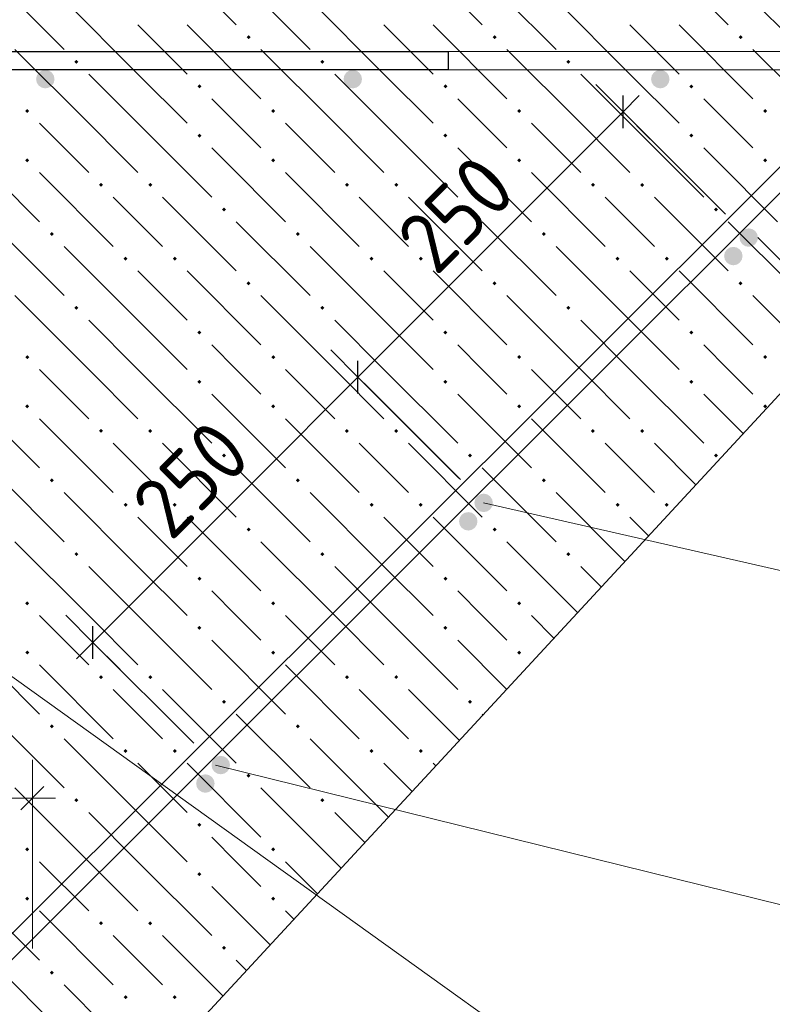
# Model space of a CAD drawing. Header units: millimetres. Extents: x 0 to 59052, y 0 to 35640.
# Tile 18 of 25: x 22072 to 25010, y 15104 to 18944. Entities that reach past the tile are written whole.
import ezdxf

# ---------------------------------------------------------------- set-up
doc = ezdxf.new("R2010")
doc.units = ezdxf.units.MM
for name, color, linetype, lineweight in [('Standard', 7, 'Continuous', 25), ('ЖБ Лента фундамента под плитной частью', 52, 'Continuous', 50), ('ЖБ Плита Фундамента верхний уровень', 7, 'Continuous', 35), ('Позиционная метка номер позиции', 7, 'Continuous', 13), ('Размерная выноска', 7, 'Continuous', 13)]:
    doc.layers.add(name, color=color, linetype=linetype, lineweight=lineweight)
for name, color, linetype, lineweight, true_color in [('Обрамление Г-обр.', 7, 'Continuous', 25, 0x5f1e0f), ('Обрамление П-обр. равн.', 7, 'Continuous', 25, 0x5f1e0f), ('Фоновоя арматура Х1', 7, 'Continuous', 18, 0x656565)]:
    doc.layers.add(name, color=color, linetype=linetype, lineweight=lineweight, true_color=true_color)
doc.styles.add('ISOCPEUR', font='txt')

msp = doc.modelspace()

# ---------------------------------------------------------------- hatches: boundary and pattern name
at = {"layer": 'ЖБ Лента фундамента под плитной частью', "linetype": 'Continuous', "lineweight": 18, "transparency": 33554687}
for points in [[(22093.8, 18395.8), (22101.6, 18403.6), (22109.4, 18395.8), (22101.6, 18388)], [(23053.8, 18395.8), (23061.6, 18403.6), (23069.4, 18395.8), (23061.6, 18388)], [(24013.8, 18395.8), (24021.6, 18403.6), (24029.4, 18395.8), (24021.6, 18388)], [(24973.8, 18395.8), (24981.6, 18403.6), (24989.4, 18395.8), (24981.6, 18388)], [(22381.8, 18299.8), (22389.6, 18307.6), (22397.4, 18299.8), (22389.6, 18292)], [(22573.8, 18299.8), (22581.6, 18307.6), (22589.4, 18299.8), (22581.6, 18292)], [(23341.8, 18299.8), (23349.6, 18307.6), (23357.4, 18299.8), (23349.6, 18292)], [(23533.8, 18299.8), (23541.6, 18307.6), (23549.4, 18299.8), (23541.6, 18292)], [(24301.8, 18299.8), (24309.6, 18307.6), (24317.4, 18299.8), (24309.6, 18292)], [(24493.8, 18299.8), (24501.6, 18307.6), (24509.4, 18299.8), (24501.6, 18292)], [(22861.8, 18203.8), (22869.6, 18211.6), (22877.4, 18203.8), (22869.6, 18196)], [(23821.8, 18203.8), (23829.6, 18211.6), (23837.4, 18203.8), (23829.6, 18196)], [(24781.8, 18203.8), (24789.6, 18211.6), (24797.4, 18203.8), (24789.6, 18196)], [(22189.8, 18107.8), (22197.6, 18115.6), (22205.4, 18107.8), (22197.6, 18100)], [(23149.8, 18107.8), (23157.6, 18115.6), (23165.4, 18107.8), (23157.6, 18100)], [(24109.8, 18107.8), (24117.6, 18115.6), (24125.4, 18107.8), (24117.6, 18100)], [(22477.8, 18011.8), (22485.6, 18019.6), (22493.4, 18011.8), (22485.6, 18004)], [(22669.8, 18011.8), (22677.6, 18019.6), (22685.4, 18011.8), (22677.6, 18004)], [(23437.8, 18011.8), (23445.6, 18019.6), (23453.4, 18011.8), (23445.6, 18004)], [(23629.8, 18011.8), (23637.6, 18019.6), (23645.4, 18011.8), (23637.6, 18004)], [(24397.8, 18011.8), (24405.6, 18019.6), (24413.4, 18011.8), (24405.6, 18004)], [(24589.8, 18011.8), (24597.6, 18019.6), (24605.4, 18011.8), (24597.6, 18004)], [(22957.8, 17915.8), (22965.6, 17923.6), (22973.4, 17915.8), (22965.6, 17908)], [(23917.8, 17915.8), (23925.6, 17923.6), (23933.4, 17915.8), (23925.6, 17908)], [(24877.8, 17915.8), (24885.6, 17923.6), (24893.4, 17915.8), (24885.6, 17908)], [(22285.8, 17819.8), (22293.6, 17827.6), (22301.4, 17819.8), (22293.6, 17812)], [(23245.8, 17819.8), (23253.6, 17827.6), (23261.4, 17819.8), (23253.6, 17812)], [(24205.8, 17819.8), (24213.6, 17827.6), (24221.4, 17819.8), (24213.6, 17812)], [(22765.8, 17723.8), (22773.6, 17731.6), (22781.4, 17723.8), (22773.6, 17716)], [(23725.8, 17723.8), (23733.6, 17731.6), (23741.4, 17723.8), (23733.6, 17716)], [(24685.8, 17723.8), (24693.6, 17731.6), (24701.4, 17723.8), (24693.6, 17716)], [(22093.8, 17627.8), (22101.6, 17635.6), (22109.4, 17627.8), (22101.6, 17620)], [(23053.8, 17627.8), (23061.6, 17635.6), (23069.4, 17627.8), (23061.6, 17620)], [(24013.8, 17627.8), (24021.6, 17635.6), (24029.4, 17627.8), (24021.6, 17620)], [(24973.8, 17627.8), (24981.6, 17635.6), (24989.4, 17627.8), (24981.6, 17620)], [(22765.8, 17531.8), (22773.6, 17539.6), (22781.4, 17531.8), (22773.6, 17524)], [(23725.8, 17531.8), (23733.6, 17539.6), (23741.4, 17531.8), (23733.6, 17524)], [(24685.8, 17531.8), (24693.6, 17539.6), (24701.4, 17531.8), (24693.6, 17524)], [(22093.8, 17435.8), (22101.6, 17443.6), (22109.4, 17435.8), (22101.6, 17428)], [(23053.8, 17435.8), (23061.6, 17443.6), (23069.4, 17435.8), (23061.6, 17428)], [(24013.8, 17435.8), (24021.6, 17443.6), (24029.4, 17435.8), (24021.6, 17428)], [(24973.8, 17435.8), (24981.6, 17443.6), (24989.4, 17435.8), (24981.6, 17428)], [(22381.8, 17339.8), (22389.6, 17347.6), (22397.4, 17339.8), (22389.6, 17332)], [(22573.8, 17339.8), (22581.6, 17347.6), (22589.4, 17339.8), (22581.6, 17332)], [(23341.8, 17339.8), (23349.6, 17347.6), (23357.4, 17339.8), (23349.6, 17332)], [(23533.8, 17339.8), (23541.6, 17347.6), (23549.4, 17339.8), (23541.6, 17332)], [(24301.8, 17339.8), (24309.6, 17347.6), (24317.4, 17339.8), (24309.6, 17332)], [(24493.8, 17339.8), (24501.6, 17347.6), (24509.4, 17339.8), (24501.6, 17332)], [(22861.8, 17243.8), (22869.6, 17251.6), (22877.4, 17243.8), (22869.6, 17236)], [(23821.8, 17243.8), (23829.6, 17251.6), (23837.4, 17243.8), (23829.6, 17236)], [(24781.8, 17243.8), (24789.6, 17251.6), (24797.4, 17243.8), (24789.6, 17236)], [(22189.8, 17147.8), (22197.6, 17155.6), (22205.4, 17147.8), (22197.6, 17140)], [(23149.8, 17147.8), (23157.6, 17155.6), (23165.4, 17147.8), (23157.6, 17140)], [(24109.8, 17147.8), (24117.6, 17155.6), (24125.4, 17147.8), (24117.6, 17140)], [(22477.8, 17051.8), (22485.6, 17059.6), (22493.4, 17051.8), (22485.6, 17044)], [(22669.8, 17051.8), (22677.6, 17059.6), (22685.4, 17051.8), (22677.6, 17044)], [(23437.8, 17051.8), (23445.6, 17059.6), (23453.4, 17051.8), (23445.6, 17044)], [(23629.8, 17051.8), (23637.6, 17059.6), (23645.4, 17051.8), (23637.6, 17044)], [(24397.8, 17051.8), (24405.6, 17059.6), (24413.4, 17051.8), (24405.6, 17044)], [(24589.8, 17051.8), (24597.6, 17059.6), (24605.4, 17051.8), (24597.6, 17044)], [(22957.8, 16955.8), (22965.6, 16963.6), (22973.4, 16955.8), (22965.6, 16948)], [(23917.8, 16955.8), (23925.6, 16963.6), (23933.4, 16955.8), (23925.6, 16948)], [(22285.8, 16859.8), (22293.6, 16867.6), (22301.4, 16859.8), (22293.6, 16852)], [(23245.8, 16859.8), (23253.6, 16867.6), (23261.4, 16859.8), (23253.6, 16852)], [(24205.8, 16859.8), (24213.6, 16867.6), (24221.4, 16859.8), (24213.6, 16852)], [(22765.8, 16763.8), (22773.6, 16771.6), (22781.4, 16763.8), (22773.6, 16756)], [(23725.8, 16763.8), (23733.6, 16771.6), (23741.4, 16763.8), (23733.6, 16756)], [(22093.8, 16667.8), (22101.6, 16675.6), (22109.4, 16667.8), (22101.6, 16660)], [(23053.8, 16667.8), (23061.6, 16675.6), (23069.4, 16667.8), (23061.6, 16660)], [(24013.8, 16667.8), (24021.6, 16675.6), (24029.4, 16667.8), (24021.6, 16660)], [(22765.8, 16571.8), (22773.6, 16579.6), (22781.4, 16571.8), (22773.6, 16564)], [(23725.8, 16571.8), (23733.6, 16579.6), (23741.4, 16571.8), (23733.6, 16564)], [(22093.8, 16475.8), (22101.6, 16483.6), (22109.4, 16475.8), (22101.6, 16468)], [(23053.8, 16475.8), (23061.6, 16483.6), (23069.4, 16475.8), (23061.6, 16468)], [(24013.8, 16475.8), (24021.6, 16483.6), (24029.4, 16475.8), (24021.6, 16468)], [(22381.8, 16379.8), (22389.6, 16387.6), (22397.4, 16379.8), (22389.6, 16372)], [(22573.8, 16379.8), (22581.6, 16387.6), (22589.4, 16379.8), (22581.6, 16372)], [(23341.8, 16379.8), (23349.6, 16387.6), (23357.4, 16379.8), (23349.6, 16372)], [(23533.8, 16379.8), (23541.6, 16387.6), (23549.4, 16379.8), (23541.6, 16372)], [(22861.8, 16283.8), (22869.6, 16291.6), (22877.4, 16283.8), (22869.6, 16276)], [(23821.8, 16283.8), (23829.6, 16291.6), (23837.4, 16283.8), (23829.6, 16276)], [(22189.8, 16187.8), (22197.6, 16195.6), (22205.4, 16187.8), (22197.6, 16180)], [(23149.8, 16187.8), (23157.6, 16195.6), (23165.4, 16187.8), (23157.6, 16180)], [(22477.8, 16091.8), (22485.6, 16099.6), (22493.4, 16091.8), (22485.6, 16084)], [(22669.8, 16091.8), (22677.6, 16099.6), (22685.4, 16091.8), (22677.6, 16084)], [(23437.8, 16091.8), (23445.6, 16099.6), (23453.4, 16091.8), (23445.6, 16084)], [(23629.8, 16091.8), (23637.6, 16099.6), (23645.4, 16091.8), (23637.6, 16084)], [(22957.8, 15995.8), (22965.6, 16003.6), (22973.4, 15995.8), (22965.6, 15988)], [(22285.8, 15899.8), (22293.6, 15907.6), (22301.4, 15899.8), (22293.6, 15892)], [(23245.8, 15899.8), (23253.6, 15907.6), (23261.4, 15899.8), (23253.6, 15892)], [(22765.8, 15803.8), (22773.6, 15811.6), (22781.4, 15803.8), (22773.6, 15796)], [(22093.8, 15707.8), (22101.6, 15715.6), (22109.4, 15707.8), (22101.6, 15700)], [(23053.8, 15707.8), (23061.6, 15715.6), (23069.4, 15707.8), (23061.6, 15700)], [(22765.8, 15611.8), (22773.6, 15619.6), (22781.4, 15611.8), (22773.6, 15604)], [(22093.8, 15515.8), (22101.6, 15523.6), (22109.4, 15515.8), (22101.6, 15508)], [(23053.8, 15515.8), (23061.6, 15523.6), (23069.4, 15515.8), (23061.6, 15508)], [(22381.8, 15419.8), (22389.6, 15427.6), (22397.4, 15419.8), (22389.6, 15412)], [(22573.8, 15419.8), (22581.6, 15427.6), (22589.4, 15419.8), (22581.6, 15412)], [(22861.8, 15323.8), (22869.6, 15331.6), (22877.4, 15323.8), (22869.6, 15316)], [(22189.8, 15227.8), (22197.6, 15235.6), (22205.4, 15227.8), (22197.6, 15220)], [(22477.8, 15131.8), (22485.6, 15139.6), (22493.4, 15131.8), (22485.6, 15124)], [(22669.8, 15131.8), (22677.6, 15139.6), (22685.4, 15131.8), (22677.6, 15124)]]:
    msp.add_hatch(color=7, dxfattribs=at).paths.add_polyline_path(points, flags=16)
at = {"layer": 'ЖБ Плита Фундамента верхний уровень', "linetype": 'Continuous', "lineweight": 18, "transparency": 33554687}
for points in [[(22957.8, 18875.8), (22965.6, 18883.6), (22973.4, 18875.8), (22965.6, 18868)], [(23917.8, 18875.8), (23925.6, 18883.6), (23933.4, 18875.8), (23925.6, 18868)], [(24877.8, 18875.8), (24885.6, 18883.6), (24893.4, 18875.8), (24885.6, 18868)], [(22285.8, 18779.8), (22293.6, 18787.6), (22301.4, 18779.8), (22293.6, 18772)], [(23245.8, 18779.8), (23253.6, 18787.6), (23261.4, 18779.8), (23253.6, 18772)], [(24205.8, 18779.8), (24213.6, 18787.6), (24221.4, 18779.8), (24213.6, 18772)], [(22765.8, 18683.8), (22773.6, 18691.6), (22781.4, 18683.8), (22773.6, 18676)], [(23725.8, 18683.8), (23733.6, 18691.6), (23741.4, 18683.8), (23733.6, 18676)], [(24685.8, 18683.8), (24693.6, 18691.6), (24701.4, 18683.8), (24693.6, 18676)], [(22093.8, 18587.8), (22101.6, 18595.6), (22109.4, 18587.8), (22101.6, 18580)], [(23053.8, 18587.8), (23061.6, 18595.6), (23069.4, 18587.8), (23061.6, 18580)], [(24013.8, 18587.8), (24021.6, 18595.6), (24029.4, 18587.8), (24021.6, 18580)], [(24973.8, 18587.8), (24981.6, 18595.6), (24989.4, 18587.8), (24981.6, 18580)], [(22765.8, 18491.8), (22773.6, 18499.6), (22781.4, 18491.8), (22773.6, 18484)], [(23725.8, 18491.8), (23733.6, 18499.6), (23741.4, 18491.8), (23733.6, 18484)], [(24685.8, 18491.8), (24693.6, 18499.6), (24701.4, 18491.8), (24693.6, 18484)]]:
    msp.add_hatch(color=7, dxfattribs=at).paths.add_polyline_path(points, flags=16)
at = {"layer": 'Обрамление Г-обр.', "linetype": 'Continuous', "lineweight": 25, "transparency": 33554687}
for points in [[(24953.4, 18094), (24950.7, 18107.8), (24942.9, 18119.5), (24931.2, 18127.3), (24917.4, 18130), (24903.6, 18127.3), (24891.9, 18119.5), (24884.1, 18107.8), (24881.4, 18094), (24884.1, 18080.3), (24891.9, 18068.6), (24903.6, 18060.8), (24917.4, 18058), (24931.2, 18060.8), (24942.9, 18068.6), (24950.7, 18080.3)], [(24953.4, 18094), (24950.7, 18107.8), (24942.9, 18119.5), (24931.2, 18127.3), (24917.4, 18130), (24903.6, 18127.3), (24891.9, 18119.5), (24884.1, 18107.8), (24881.4, 18094), (24884.1, 18080.3), (24891.9, 18068.6), (24903.6, 18060.8), (24917.4, 18058), (24931.2, 18060.8), (24942.9, 18068.6), (24950.7, 18080.3)], [(24893.4, 18022), (24890.7, 18035.8), (24882.9, 18047.5), (24871.2, 18055.3), (24857.4, 18058), (24843.6, 18055.3), (24831.9, 18047.5), (24824.1, 18035.8), (24821.4, 18022), (24824.1, 18008.3), (24831.9, 17996.6), (24843.6, 17988.8), (24857.4, 17986), (24871.2, 17988.8), (24882.9, 17996.6), (24890.7, 18008.3)], [(24893.4, 18022), (24890.7, 18035.8), (24882.9, 18047.5), (24871.2, 18055.3), (24857.4, 18058), (24843.6, 18055.3), (24831.9, 18047.5), (24824.1, 18035.8), (24821.4, 18022), (24824.1, 18008.3), (24831.9, 17996.6), (24843.6, 17988.8), (24857.4, 17986), (24871.2, 17988.8), (24882.9, 17996.6), (24890.7, 18008.3)], [(23918.9, 17059.5), (23916.1, 17073.3), (23908.3, 17085), (23896.6, 17092.8), (23882.9, 17095.5), (23869.1, 17092.8), (23857.4, 17085), (23849.6, 17073.3), (23846.9, 17059.5), (23849.6, 17045.7), (23857.4, 17034), (23869.1, 17026.2), (23882.9, 17023.5), (23896.6, 17026.2), (23908.3, 17034), (23916.1, 17045.7)], [(23918.9, 17059.5), (23916.1, 17073.3), (23908.3, 17085), (23896.6, 17092.8), (23882.9, 17095.5), (23869.1, 17092.8), (23857.4, 17085), (23849.6, 17073.3), (23846.9, 17059.5), (23849.6, 17045.7), (23857.4, 17034), (23869.1, 17026.2), (23882.9, 17023.5), (23896.6, 17026.2), (23908.3, 17034), (23916.1, 17045.7)], [(23858.9, 16987.5), (23856.1, 17001.3), (23848.3, 17013), (23836.6, 17020.8), (23822.9, 17023.5), (23809.1, 17020.8), (23797.4, 17013), (23789.6, 17001.3), (23786.9, 16987.5), (23789.6, 16973.7), (23797.4, 16962), (23809.1, 16954.2), (23822.9, 16951.5), (23836.6, 16954.2), (23848.3, 16962), (23856.1, 16973.7)], [(23858.9, 16987.5), (23856.1, 17001.3), (23848.3, 17013), (23836.6, 17020.8), (23822.9, 17023.5), (23809.1, 17020.8), (23797.4, 17013), (23789.6, 17001.3), (23786.9, 16987.5), (23789.6, 16973.7), (23797.4, 16962), (23809.1, 16954.2), (23822.9, 16951.5), (23836.6, 16954.2), (23848.3, 16962), (23856.1, 16973.7)], [(22892.9, 16037), (22890.1, 16050.7), (22882.3, 16062.4), (22870.6, 16070.2), (22856.9, 16073), (22843.1, 16070.2), (22831.4, 16062.4), (22823.6, 16050.7), (22820.9, 16037), (22823.6, 16023.2), (22831.4, 16011.5), (22843.1, 16003.7), (22856.9, 16001), (22870.6, 16003.7), (22882.3, 16011.5), (22890.1, 16023.2)], [(22892.9, 16037), (22890.1, 16050.7), (22882.3, 16062.4), (22870.6, 16070.2), (22856.9, 16073), (22843.1, 16070.2), (22831.4, 16062.4), (22823.6, 16050.7), (22820.9, 16037), (22823.6, 16023.2), (22831.4, 16011.5), (22843.1, 16003.7), (22856.9, 16001), (22870.6, 16003.7), (22882.3, 16011.5), (22890.1, 16023.2)], [(22832.9, 15965), (22830.1, 15978.8), (22822.3, 15990.4), (22810.6, 15998.2), (22796.9, 16001), (22783.1, 15998.2), (22771.4, 15990.4), (22763.6, 15978.8), (22760.9, 15965), (22763.6, 15951.2), (22771.4, 15939.5), (22783.1, 15931.7), (22796.9, 15929), (22810.6, 15931.7), (22822.3, 15939.5), (22830.1, 15951.2)], [(22832.9, 15965), (22830.1, 15978.8), (22822.3, 15990.4), (22810.6, 15998.2), (22796.9, 16001), (22783.1, 15998.2), (22771.4, 15990.4), (22763.6, 15978.8), (22760.9, 15965), (22763.6, 15951.2), (22771.4, 15939.5), (22783.1, 15931.7), (22796.9, 15929), (22810.6, 15931.7), (22822.3, 15939.5), (22830.1, 15951.2)]]:
    msp.add_hatch(color=7, dxfattribs=at).paths.add_polyline_path(points)
at = {"layer": 'Фоновоя арматура Х1', "linetype": 'Continuous', "lineweight": 18, "transparency": 33554687}
for points in [[(22208.3, 18712), (22205.5, 18725.8), (22197.7, 18737.5), (22186.1, 18745.3), (22172.3, 18748), (22158.5, 18745.3), (22146.8, 18737.5), (22139, 18725.8), (22136.3, 18712), (22139, 18698.2), (22146.8, 18686.6), (22158.5, 18678.8), (22172.3, 18676), (22186.1, 18678.8), (22197.7, 18686.6), (22205.5, 18698.2)], [(22208.3, 18712), (22205.5, 18725.8), (22197.7, 18737.5), (22186.1, 18745.3), (22172.3, 18748), (22158.5, 18745.3), (22146.8, 18737.5), (22139, 18725.8), (22136.3, 18712), (22139, 18698.2), (22146.8, 18686.6), (22158.5, 18678.8), (22172.3, 18676), (22186.1, 18678.8), (22197.7, 18686.6), (22205.5, 18698.2)], [(23408.3, 18712), (23405.5, 18725.8), (23397.7, 18737.5), (23386.1, 18745.3), (23372.3, 18748), (23358.5, 18745.3), (23346.8, 18737.5), (23339, 18725.8), (23336.3, 18712), (23339, 18698.2), (23346.8, 18686.6), (23358.5, 18678.8), (23372.3, 18676), (23386.1, 18678.8), (23397.7, 18686.6), (23405.5, 18698.2)], [(23408.3, 18712), (23405.5, 18725.8), (23397.7, 18737.5), (23386.1, 18745.3), (23372.3, 18748), (23358.5, 18745.3), (23346.8, 18737.5), (23339, 18725.8), (23336.3, 18712), (23339, 18698.2), (23346.8, 18686.6), (23358.5, 18678.8), (23372.3, 18676), (23386.1, 18678.8), (23397.7, 18686.6), (23405.5, 18698.2)], [(24608.3, 18712), (24605.5, 18725.8), (24597.7, 18737.5), (24586.1, 18745.3), (24572.3, 18748), (24558.5, 18745.3), (24546.8, 18737.5), (24539, 18725.8), (24536.3, 18712), (24539, 18698.2), (24546.8, 18686.6), (24558.5, 18678.8), (24572.3, 18676), (24586.1, 18678.8), (24597.7, 18686.6), (24605.5, 18698.2)], [(24608.3, 18712), (24605.5, 18725.8), (24597.7, 18737.5), (24586.1, 18745.3), (24572.3, 18748), (24558.5, 18745.3), (24546.8, 18737.5), (24539, 18725.8), (24536.3, 18712), (24539, 18698.2), (24546.8, 18686.6), (24558.5, 18678.8), (24572.3, 18676), (24586.1, 18678.8), (24597.7, 18686.6), (24605.5, 18698.2)]]:
    msp.add_hatch(color=7, dxfattribs=at).paths.add_polyline_path(points)

# ---------------------------------------------------------------- linework, layer by layer
at = {"layer": 'Standard', "color": 7, "linetype": 'Continuous', "lineweight": 13, "transparency": 33554687}
for p, q in [((24426.9, 18584.5), (24320.8, 18690.6)), ((24426.9, 18584.5), (24490.5, 18648.2)), ((24426.9, 18584.5), (24533, 18478.5)), ((23392.4, 17550), (23286.3, 17656.1)), ((23392.4, 17550), (23286.3, 17656.1)), ((23392.4, 17550), (23456, 17613.6)), ((23392.4, 17550), (23328.7, 17486.4)), ((23392.4, 17550), (23498.4, 17443.9)), ((23392.4, 17550), (23498.4, 17443.9)), ((23392.4, 17550), (23786, 17156.4)), ((22357.8, 16515.5), (22251.8, 16621.5)), ((22357.8, 16515.5), (22294.2, 16451.8)), ((22357.8, 16515.5), (22463.9, 16409.4)), ((22357.8, 16515.5), (22751.5, 16121.8)), ((22121.7, 15907.7), (22121.7, 16057.7)), ((21221.7, 15907.7), (22121.7, 15907.7)), ((22121.7, 15907.7), (22121.7, 15757.7)), ((22121.7, 15907.7), (22121.7, 15322)), ((22121.7, 15907.7), (22211.7, 15907.7))]:
    msp.add_line(p, q, dxfattribs=at)
at = {"layer": 'Standard', "color": 7, "linetype": 'Continuous', "lineweight": 25, "transparency": 33554687}
for p, q in [((24426.9, 18520.9), (24426.9, 18648.2)), ((23392.4, 17486.4), (23392.4, 17613.6)), ((23392.4, 17486.4), (23392.4, 17613.6)), ((22357.8, 16451.8), (22357.8, 16579.1)), ((22076.7, 15862.7), (22166.7, 15952.7))]:
    msp.add_line(p, q, dxfattribs=at)
at = {"layer": 'Standard', "color": 7, "linetype": 'Continuous', "lineweight": 13, "transparency": 33554687}
for points in [[(23392.4, 17550), (23986.5, 18144.2), (23986.5, 18144.2), (24426.9, 18584.5)], [(24426.9, 18584.5), (24481.8, 18529.6), (24481.8, 18529.6), (24826.5, 18184.9)], [(22357.8, 16515.5), (22997.4, 17155), (22997.4, 17155), (23392.4, 17550)], [(23392.4, 17550), (23438.6, 17503.8), (23438.6, 17503.8), (23792, 17150.4)]]:
    msp.add_lwpolyline(points, dxfattribs=at)
at = {"layer": 'ЖБ Лента фундамента под плитной частью', "color": 254, "linetype": 'Continuous', "lineweight": 18, "transparency": 33554687}
for p, q in [((21899.4, 18406), (22149.6, 18155.8)), ((22283.4, 18406), (22341.6, 18347.8)), ((22475.4, 18406), (22533.6, 18347.8)), ((22667.4, 18406), (22821.6, 18251.8)), ((22859.4, 18406), (23109.6, 18155.8)), ((23243.4, 18406), (23301.6, 18347.8)), ((23435.4, 18406), (23493.6, 18347.8)), ((23627.4, 18406), (23781.6, 18251.8)), ((23819.4, 18406), (24069.6, 18155.8)), ((24203.4, 18406), (24261.6, 18347.8)), ((24395.4, 18406), (24453.6, 18347.8)), ((24587.4, 18406), (24741.6, 18251.8)), ((24779.4, 18406), (25029.6, 18155.8)), ((22149.6, 18347.8), (22437.6, 18059.8)), ((23109.6, 18347.8), (23397.6, 18059.8)), ((24069.6, 18347.8), (24357.6, 18059.8)), ((22533.6, 18155.8), (22437.6, 18251.8)), ((22629.6, 18251.8), (22917.6, 17963.8)), ((23493.6, 18155.8), (23397.6, 18251.8)), ((23589.6, 18251.8), (23877.6, 17963.8)), ((24453.6, 18155.8), (24357.6, 18251.8)), ((24549.6, 18251.8), (24837.6, 17963.8)), ((21957.6, 18155.8), (22245.6, 17867.8)), ((22629.6, 18059.8), (22533.6, 18155.8)), ((22917.6, 18155.8), (23205.6, 17867.8)), ((23589.6, 18059.8), (23493.6, 18155.8)), ((23877.6, 18155.8), (24165.6, 17867.8)), ((24549.6, 18059.8), (24453.6, 18155.8)), ((24837.6, 18155.8), (25125.6, 17867.8)), ((22533.6, 17771.8), (22245.6, 18059.8)), ((23493.6, 17771.8), (23205.6, 18059.8)), ((24453.6, 17771.8), (24165.6, 18059.8)), ((22533.6, 17963.8), (22725.6, 17771.8)), ((22725.6, 17963.8), (23013.6, 17675.8)), ((23493.6, 17963.8), (23685.6, 17771.8)), ((23685.6, 17963.8), (23973.6, 17675.8)), ((24453.6, 17963.8), (24645.6, 17771.8)), ((24645.6, 17963.8), (24933.6, 17675.8)), ((22341.6, 17579.8), (22053.6, 17867.8)), ((23301.6, 17579.8), (23013.6, 17867.8)), ((24261.6, 17579.8), (23973.6, 17867.8)), ((25172.6, 17628.8), (24933.6, 17867.8)), ((22341.6, 17771.8), (22533.6, 17579.8)), ((22533.6, 17771.8), (22725.6, 17579.8)), ((23301.6, 17771.8), (23493.6, 17579.8)), ((23493.6, 17771.8), (23685.6, 17579.8)), ((24261.6, 17771.8), (24453.6, 17579.8)), ((24453.6, 17771.8), (24645.6, 17579.8)), ((22917.6, 17579.8), (22821.6, 17675.8)), ((23877.6, 17579.8), (23781.6, 17675.8)), ((24837.6, 17579.8), (24741.6, 17675.8)), ((22149.6, 17579.8), (22341.6, 17387.8)), ((22341.6, 17579.8), (22533.6, 17387.8)), ((22533.6, 17579.8), (22821.6, 17291.8)), ((23013.6, 17483.8), (22917.6, 17579.8)), ((23109.6, 17579.8), (23301.6, 17387.8)), ((23301.6, 17579.8), (23493.6, 17387.8)), ((23493.6, 17579.8), (23781.6, 17291.8)), ((23973.6, 17483.8), (23877.6, 17579.8)), ((24069.6, 17579.8), (24261.6, 17387.8)), ((24261.6, 17579.8), (24453.6, 17387.8)), ((24453.6, 17579.8), (24741.6, 17291.8)), ((24933.6, 17483.8), (24837.6, 17579.8)), ((21861.6, 17483.8), (22149.6, 17195.8)), ((22821.6, 17483.8), (23109.6, 17195.8)), ((23781.6, 17483.8), (24069.6, 17195.8)), ((24741.6, 17483.8), (24895.7, 17329.7)), ((22149.6, 17387.8), (22437.6, 17099.8)), ((23109.6, 17387.8), (23397.6, 17099.8)), ((24069.6, 17387.8), (24357.6, 17099.8)), ((22533.6, 17195.8), (22437.6, 17291.8)), ((22629.6, 17291.8), (22917.6, 17003.8)), ((23493.6, 17195.8), (23397.6, 17291.8)), ((23589.6, 17291.8), (23877.6, 17003.8)), ((24453.6, 17195.8), (24357.6, 17291.8)), ((24549.6, 17291.8), (24711.1, 17130.3)), ((21957.6, 17195.8), (22245.6, 16907.8)), ((22629.6, 17099.8), (22533.6, 17195.8)), ((22917.6, 17195.8), (23205.6, 16907.8)), ((23589.6, 17099.8), (23493.6, 17195.8)), ((23877.6, 17195.8), (24165.6, 16907.8)), ((24549.6, 17099.8), (24453.6, 17195.8)), ((22533.6, 16811.8), (22245.6, 17099.8)), ((23493.6, 16811.8), (23205.6, 17099.8)), ((24434.2, 16831.3), (24165.6, 17099.8)), ((22533.6, 17003.8), (22725.6, 16811.8)), ((22725.6, 17003.8), (23013.6, 16715.8)), ((23493.6, 17003.8), (23685.6, 16811.8)), ((23685.6, 17003.8), (23973.6, 16715.8)), ((24453.6, 17003.8), (24526.5, 16930.9)), ((22341.6, 16619.8), (22053.6, 16907.8)), ((23301.6, 16619.8), (23013.6, 16907.8)), ((24249.5, 16631.9), (23973.6, 16907.8)), ((22341.6, 16811.8), (22533.6, 16619.8)), ((22533.6, 16811.8), (22725.6, 16619.8)), ((23301.6, 16811.8), (23493.6, 16619.8)), ((23493.6, 16811.8), (23685.6, 16619.8)), ((24261.6, 16811.8), (24341.8, 16731.6)), ((22917.6, 16619.8), (22821.6, 16715.8)), ((23877.6, 16619.8), (23781.6, 16715.8)), ((22149.6, 16619.8), (22341.6, 16427.8)), ((22341.6, 16619.8), (22533.6, 16427.8)), ((22533.6, 16619.8), (22821.6, 16331.8)), ((23013.6, 16523.8), (22917.6, 16619.8)), ((23109.6, 16619.8), (23301.6, 16427.8)), ((23301.6, 16619.8), (23493.6, 16427.8)), ((23493.6, 16619.8), (23781.6, 16331.8)), ((23973.6, 16523.8), (23877.6, 16619.8)), ((24069.6, 16619.8), (24157.2, 16532.2)), ((21861.6, 16523.8), (22149.6, 16235.8)), ((22821.6, 16523.8), (23109.6, 16235.8)), ((23781.6, 16523.8), (23972.6, 16332.8)), ((22149.6, 16427.8), (22437.6, 16139.8)), ((23109.6, 16427.8), (23397.6, 16139.8)), ((22533.6, 16235.8), (22437.6, 16331.8)), ((22629.6, 16331.8), (22917.6, 16043.8)), ((23493.6, 16235.8), (23397.6, 16331.8)), ((23589.6, 16331.8), (23788, 16133.4)), ((21957.6, 16235.8), (22245.6, 15947.8)), ((22629.6, 16139.8), (22533.6, 16235.8)), ((22917.6, 16235.8), (23205.6, 15947.8)), ((23589.6, 16139.8), (23493.6, 16235.8)), ((23877.6, 16235.8), (23880.3, 16233.1)), ((22533.6, 15851.8), (22245.6, 16139.8)), ((23493.6, 15851.8), (23205.6, 16139.8)), ((22533.6, 16043.8), (22725.6, 15851.8)), ((22725.6, 16043.8), (23013.6, 15755.8)), ((23493.6, 16043.8), (23603.4, 15934)), ((23685.6, 16043.8), (23695.7, 16033.7)), ((22341.6, 15659.8), (22053.6, 15947.8)), ((23301.6, 15659.8), (23013.6, 15947.8)), ((22341.6, 15851.8), (22533.6, 15659.8)), ((22533.6, 15851.8), (22725.6, 15659.8)), ((23301.6, 15851.8), (23418.8, 15734.6)), ((23493.6, 15851.8), (23511.1, 15834.3)), ((22917.6, 15659.8), (22821.6, 15755.8)), ((22149.6, 15659.8), (22341.6, 15467.8)), ((22341.6, 15659.8), (22533.6, 15467.8)), ((22533.6, 15659.8), (22821.6, 15371.8)), ((23013.6, 15563.8), (22917.6, 15659.8)), ((23109.6, 15659.8), (23234.2, 15535.2)), ((23301.6, 15659.8), (23326.5, 15634.9)), ((21861.6, 15563.8), (22149.6, 15275.8)), ((22821.6, 15563.8), (23049.5, 15335.9)), ((22149.6, 15467.8), (22437.6, 15179.8)), ((23109.6, 15467.8), (23141.8, 15435.6)), ((22533.6, 15275.8), (22437.6, 15371.8)), ((22629.6, 15371.8), (22864.9, 15136.5)), ((21957.6, 15275.8), (22245.6, 14987.8)), ((22629.6, 15179.8), (22533.6, 15275.8)), ((22917.6, 15275.8), (22957.2, 15236.2)), ((22533.6, 14891.8), (22245.6, 15179.8))]:
    msp.add_line(p, q, dxfattribs=at)
at = {"layer": 'ЖБ Лента фундамента под плитной частью', "color": 7, "linetype": 'Continuous', "lineweight": 35, "transparency": 33554687}
msp.add_line((22559, 14806), (25892.3, 18406), dxfattribs=at)
at = {"layer": 'ЖБ Плита Фундамента верхний уровень', "color": 254, "linetype": 'Continuous', "lineweight": 18, "transparency": 33554687}
for p, q in [((22629.6, 19211.8), (22917.6, 18923.8)), ((23589.6, 19211.8), (23877.6, 18923.8)), ((24549.6, 19211.8), (24837.6, 18923.8)), ((21957.6, 19115.8), (22245.6, 18827.8)), ((22917.6, 19115.8), (23205.6, 18827.8)), ((23877.6, 19115.8), (24165.6, 18827.8)), ((24837.6, 19115.8), (25125.6, 18827.8)), ((22533.6, 18731.8), (22245.6, 19019.8)), ((23493.6, 18731.8), (23205.6, 19019.8)), ((24453.6, 18731.8), (24165.6, 19019.8)), ((22533.6, 18923.8), (22725.6, 18731.8)), ((22725.6, 18923.8), (23013.6, 18635.8)), ((23493.6, 18923.8), (23685.6, 18731.8)), ((23685.6, 18923.8), (23973.6, 18635.8)), ((24453.6, 18923.8), (24645.6, 18731.8)), ((24645.6, 18923.8), (24933.6, 18635.8)), ((22341.6, 18539.8), (22053.6, 18827.8)), ((23301.6, 18539.8), (23013.6, 18827.8)), ((24261.6, 18539.8), (23973.6, 18827.8)), ((25221.6, 18539.8), (24933.6, 18827.8)), ((22341.6, 18731.8), (22533.6, 18539.8)), ((22533.6, 18731.8), (22725.6, 18539.8)), ((23301.6, 18731.8), (23493.6, 18539.8)), ((23493.6, 18731.8), (23685.6, 18539.8)), ((24261.6, 18731.8), (24453.6, 18539.8)), ((24453.6, 18731.8), (24645.6, 18539.8)), ((22917.6, 18539.8), (22821.6, 18635.8)), ((23877.6, 18539.8), (23781.6, 18635.8)), ((24837.6, 18539.8), (24741.6, 18635.8)), ((22149.6, 18539.8), (22283.4, 18406)), ((22341.6, 18539.8), (22475.4, 18406)), ((22533.6, 18539.8), (22667.4, 18406)), ((23013.6, 18443.8), (22917.6, 18539.8)), ((23109.6, 18539.8), (23243.4, 18406)), ((23301.6, 18539.8), (23435.4, 18406)), ((23493.6, 18539.8), (23627.4, 18406)), ((23973.6, 18443.8), (23877.6, 18539.8)), ((24069.6, 18539.8), (24203.4, 18406)), ((24261.6, 18539.8), (24395.4, 18406)), ((24453.6, 18539.8), (24587.4, 18406)), ((24933.6, 18443.8), (24837.6, 18539.8)), ((22821.6, 18443.8), (22859.4, 18406)), ((23781.6, 18443.8), (23819.4, 18406)), ((24741.6, 18443.8), (24779.4, 18406))]:
    msp.add_line(p, q, dxfattribs=at)
at = {"layer": 'Обрамление Г-обр.', "color": 38, "linetype": 'Continuous', "lineweight": 25, "true_color": 0x5f1e0f, "transparency": 33554687}
msp.add_lwpolyline([(28535.3, 20564.3), (27340.1, 20564.3), (22008, 15244), (12950, 15244), (7625.5, 20568.5), (6434.4, 20568.5), (6434.4, 20640.5), (7655.3, 20640.5), (12979.8, 15316), (21978.2, 15316), (27310.3, 20636.3), (28535.3, 20636.3), (28535.3, 20564.3)], dxfattribs=at)
msp.add_lwpolyline([(28535.3, 20564.3), (27340.1, 20564.3), (22008, 15244), (12950, 15244), (7625.5, 20568.5), (6434.4, 20568.5), (6434.4, 20640.5), (7655.3, 20640.5), (12979.8, 15316), (21978.2, 15316), (27310.3, 20636.3), (28535.3, 20636.3), (28535.3, 20564.3)], dxfattribs=at)
at = {"layer": 'Обрамление П-обр. равн.', "color": 38, "linetype": 'Continuous', "lineweight": 25, "true_color": 0x5f1e0f, "transparency": 33554687}
msp.add_lwpolyline([(20149, 18966.2), (20160.3, 18931.9), (20177.9, 18900.5), (20199.2, 18875), (20224.8, 18853.6), (20256.2, 18836), (20290.4, 18824.7), (20324.3, 18820), (23744.3, 18820), (23744.3, 18748), (20319.3, 18748), (20274.1, 18754.3), (20227, 18769.8), (20183.7, 18794.1), (20148.1, 18823.8), (20118.3, 18859.5), (20094.1, 18902.8), (20078.6, 18949.8)], dxfattribs=at)
msp.add_lwpolyline([(20149, 18966.2), (20160.3, 18931.9), (20177.9, 18900.5), (20199.2, 18875), (20224.8, 18853.6), (20256.2, 18836), (20290.4, 18824.7), (20324.3, 18820), (23744.3, 18820), (23744.3, 18748), (20319.3, 18748), (20274.1, 18754.3), (20227, 18769.8), (20183.7, 18794.1), (20148.1, 18823.8), (20118.3, 18859.5), (20094.1, 18902.8), (20078.6, 18949.8)], dxfattribs=at)
at = {"layer": 'Позиционная метка номер позиции', "color": 7, "linetype": 'Continuous', "lineweight": 13, "transparency": 33554687}
msp.add_lwpolyline([(20105.7, 17769.7), (25053.5, 14223.3), (29793.5, 14223.3)], dxfattribs=at)
at = {"layer": 'Размерная выноска', "color": 7, "linetype": 'Continuous', "lineweight": 13, "transparency": 33554687}
for points in [[(24953.4, 18094), (26609.8, 16437.6), (23882.9, 17059.5)], [(22836.3, 16037), (26319.1, 15177.6), (29807.5, 15177.6)]]:
    msp.add_lwpolyline(points, dxfattribs=at)
at = {"layer": 'Фоновоя арматура Х1', "color": 251, "linetype": 'Continuous', "lineweight": 18, "true_color": 0x656565, "transparency": 33554687}
msp.add_lwpolyline([(20072.3, 18820), (28774, 18820), (28774, 18748), (20072.3, 18748), (20072.3, 18820)], dxfattribs=at)
msp.add_lwpolyline([(20072.3, 18820), (28774, 18820), (28774, 18748), (20072.3, 18748), (20072.3, 18820)], dxfattribs=at)

# ---------------------------------------------------------------- texts
at = {"layer": 'Standard', "color": 7, "linetype": 'Continuous', "lineweight": 18, "transparency": 33554687, "char_height": 240, "attachment_point": 7, "rotation": 45, "style": 'ISOCPEUR'}
for insert, width in [((23697.5, 17940), 613.073), ((22663, 16905.5), 613.08)]:
    msp.add_mtext('\\W0.91;250', dxfattribs=dict(at, insert=insert, width=width))

doc.saveas('drawing.dxf')
